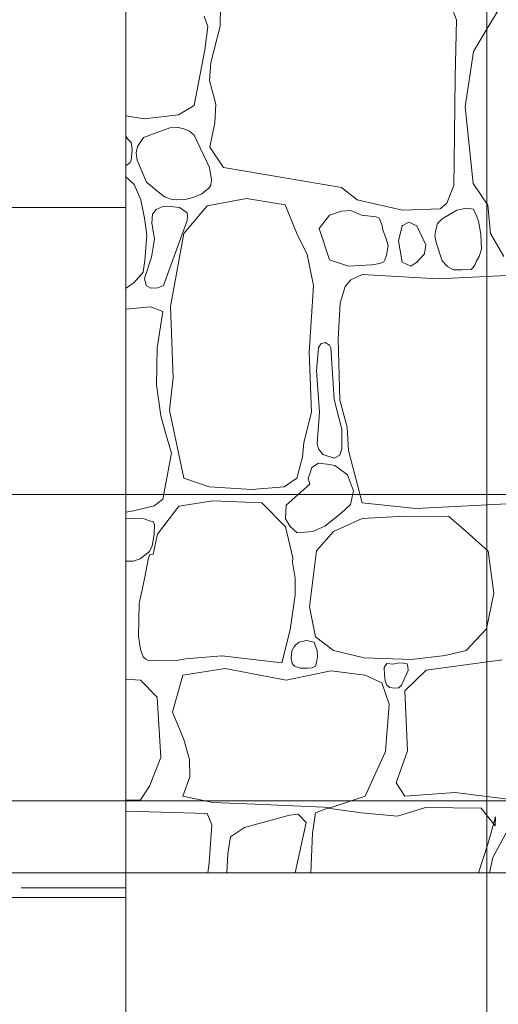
# Model space of a CAD drawing. Header units: millimetres. Extents: x -573548 to 674770, y -184010 to -47794.
# Tile 63 of 181: x 94111 to 94814, y -105771 to -104324. Entities that reach past the tile are written whole.
import ezdxf
from ezdxf.enums import TextEntityAlignment as Align

# ---------------------------------------------------------------- set-up
doc = ezdxf.new("R2010")
doc.units = ezdxf.units.MM
for name, color, linetype, lineweight in [('A.02 RZUT PIWNICY_is$0$_HATCH_Nr_pióra__18', 8, 'Continuous', 9), ('A.02 RZUT PIWNICY_is$0$OBRYS PARTERU#1_Nr_pióra__1', 8, 'Continuous', 9), ('A.02 RZUT PIWNICY_is$0$opisy inne_Nr_pióra__1', 8, 'Continuous', 9), ('A.02 RZUT PIWNICY_is$0$opisy inne_Nr_pióra__10', 8, 'Continuous', 9), ('A.02 RZUT PIWNICY_is$0$opisy inne_Nr_pióra__250', 8, 'Continuous', 9), ('A.02 RZUT PIWNICY_is$0$Structural - Bearing_Nr_pióra__21', 8, 'Continuous', 9), ('A.02 RZUT PIWNICY_is$0$Structural - Grid', 8, 'Continuous', 9), ('A.02 RZUT PIWNICY_is$0$Structural - Grid_Nr_pióra__17', 8, 'Continuous', 9)]:
    doc.layers.add(name, color=color, linetype=linetype, lineweight=lineweight)
doc.styles.add('A.02 RZUT PIWNICY_is$0$STYL_AUTOMATYCZNY_1', font='arial.ttf')

# ---------------------------------------------------------------- blocks, each defined once
blk = doc.blocks.new('*X104')
at = {"layer": 'A.02 RZUT PIWNICY_is$0$_HATCH_Nr_pióra__18'}
for p, q in [((94976.1, -104305.1), (94975.6, -104333.6)), ((95323.1, -104324.2), (95314.6, -104302.6)), ((95390.7, -104300), (95369.3, -104334.3)), ((94957.4, -104334.1), (94952.2, -104318.8)), ((95320.9, -104408.3), (95323.1, -104324.2)), ((94953.4, -104368.4), (94957.4, -104334.1)), ((94975.6, -104333.6), (94961.9, -104387.1)), ((95369.3, -104334.3), (95347.8, -104370.6)), ((94937.7, -104450), (94953.4, -104368.4)), ((95347.8, -104370.6), (95335.8, -104452)), ((94961.9, -104387.1), (94960.2, -104413.2)), ((94960.2, -104413.2), (94969.3, -104448.2)), ((95319.6, -104533.9), (95320.9, -104408.3)), ((94914.3, -104463.8), (94937.7, -104450)), ((94969.3, -104448.2), (94967.9, -104475.5)), ((95335.8, -104452), (95347.4, -104564.7)), ((94837.3, -104465.4), (94864.1, -104469.7)), ((94864.1, -104469.7), (94914.3, -104463.8)), ((94901.6, -104482.9), (94863.2, -104497)), ((94914.2, -104482.4), (94901.6, -104482.9)), ((94922.2, -104484.3), (94914.2, -104482.4)), ((94930.6, -104488), (94922.2, -104484.3)), ((94937.5, -104493.6), (94930.6, -104488)), ((94967.9, -104475.5), (94960.6, -104511.4)), ((94840.2, -104499.4), (94837.3, -104495.2)), ((94844.8, -104504.6), (94840.2, -104499.4)), ((94863.2, -104497), (94854.3, -104510.4)), ((94960, -104541.3), (94937.5, -104493.6)), ((94846.3, -104514.6), (94844.8, -104504.6)), ((94845, -104531), (94846.3, -104514.6)), ((94854.3, -104510.4), (94852.3, -104519.5)), ((94960.6, -104511.4), (94980.8, -104541.1)), ((94843, -104534.3), (94845, -104531)), ((94852.3, -104519.5), (94853.9, -104530.6)), ((94853.9, -104530.6), (94867.7, -104562.6)), ((94837.3, -104538.3), (94837.6, -104538.2)), ((94837.6, -104538.2), (94843, -104534.3)), ((94962.9, -104559.5), (94960, -104541.3)), ((94980.8, -104541.1), (95154.2, -104570.6)), ((95318.8, -104567.5), (95319.6, -104533.9)), ((94837.4, -104554.8), (94837.3, -104554.8)), ((94849.3, -104566.1), (94837.4, -104554.8)), ((94961.8, -104567.3), (94962.9, -104559.5)), ((94859.1, -104588.9), (94849.3, -104566.1)), ((94867.7, -104562.6), (94882.4, -104575.3)), ((94948.9, -104579.9), (94959, -104571.7)), ((94959, -104571.7), (94961.8, -104567.3)), ((95154.2, -104570.6), (95177.1, -104588.8)), ((95308.8, -104593.7), (95318.8, -104567.5)), ((95347.4, -104564.7), (95368.9, -104596.4)), ((94864.7, -104615.6), (94859.1, -104588.9)), ((94882.4, -104575.3), (94894, -104584.3)), ((94894, -104584.3), (94905.3, -104588.5)), ((94905.3, -104588.5), (94912.3, -104589)), ((94912.3, -104589), (94924.4, -104588.1)), ((94924.4, -104588.1), (94937, -104585.1)), ((94937, -104585.1), (94948.9, -104579.9)), ((95014.3, -104586.9), (94956.5, -104597.7)), ((95071.2, -104596), (95014.3, -104586.9)), ((95177.1, -104588.8), (95206.8, -104595.7)), ((94881.7, -104602.9), (94876.5, -104610.1)), ((94890.5, -104599.3), (94881.7, -104602.9)), ((94898.4, -104598.3), (94890.5, -104599.3)), ((94916, -104600.2), (94898.4, -104598.3)), ((94927.3, -104607.7), (94916, -104600.2)), ((94956.5, -104597.7), (94922.2, -104638.1)), ((95088.2, -104638.1), (95071.2, -104596)), ((95206.8, -104595.7), (95243.5, -104604.1)), ((95243.5, -104604.1), (95298.7, -104602.2)), ((95298.7, -104602.2), (95308.8, -104593.7)), ((95337.8, -104601), (95323.2, -104604.2)), ((95348.1, -104602.4), (95337.8, -104601)), ((95352.3, -104612.5), (95348.1, -104602.4)), ((95368.9, -104596.4), (95373, -104638.1)), ((94867.8, -104640.9), (94864.7, -104615.6)), ((94876.5, -104610.1), (94875.4, -104622.9)), ((94927.1, -104619.4), (94927.8, -104612.3)), ((94927.8, -104612.3), (94927.3, -104607.7)), ((95136.5, -104611.3), (95121.2, -104630.7)), ((95154.1, -104605.3), (95136.5, -104611.3)), ((95167.4, -104604.3), (95154.1, -104605.3)), ((95170.3, -104605.6), (95167.4, -104604.3)), ((95183.5, -104611.3), (95170.3, -104605.6)), ((95205.1, -104613.8), (95183.5, -104611.3)), ((95209.1, -104615.8), (95205.1, -104613.8)), ((95213, -104625), (95209.1, -104615.8)), ((95302, -104616.7), (95295.2, -104623.8)), ((95323.2, -104604.2), (95302, -104616.7)), ((95355.3, -104620.3), (95352.3, -104612.5)), ((94875.4, -104622.9), (94879.2, -104646.2)), ((94892.5, -104714.5), (94927.1, -104619.4)), ((95121.2, -104630.7), (95136.5, -104676.9)), ((95214.5, -104632.8), (95213, -104625)), ((95219.7, -104646.3), (95214.5, -104632.8)), ((95243, -104627), (95237.6, -104648.9)), ((95253.1, -104621.6), (95243, -104627)), ((95264.8, -104627), (95253.1, -104621.6)), ((95278, -104655.1), (95264.8, -104627)), ((95292.6, -104632.7), (95291.3, -104641.5)), ((95295.2, -104623.8), (95292.6, -104632.7)), ((95358.8, -104639.1), (95355.3, -104620.3)), ((94865.2, -104677.8), (94867.8, -104640.9)), ((94879.2, -104646.2), (94877.3, -104658.6)), ((94922.2, -104638.1), (94902.8, -104745.5)), ((95103.4, -104669.1), (95088.2, -104638.1)), ((95222.3, -104656.3), (95219.7, -104646.3)), ((95291.3, -104641.5), (95292.9, -104651.3)), ((95359.8, -104661.3), (95358.8, -104639.1)), ((95373, -104638.1), (95392.4, -104672)), ((94877.3, -104658.6), (94874.7, -104672.9)), ((95220.1, -104670.3), (95222.3, -104656.3)), ((95237.6, -104648.9), (95243, -104680.6)), ((95276, -104668.3), (95278, -104655.1)), ((95292.9, -104651.3), (95302, -104678.6)), ((95356, -104672.2), (95359.8, -104661.3)), ((94874.7, -104672.9), (94864.5, -104704.3)), ((95112.9, -104714.5), (95103.4, -104669.1)), ((95217.8, -104676.9), (95220.1, -104670.3)), ((95264.8, -104680.6), (95276, -104668.3)), ((95352.3, -104678.6), (95356, -104672.2)), ((94862.6, -104695.3), (94865.2, -104677.8)), ((95136.5, -104676.9), (95164.5, -104686.4)), ((95164.5, -104686.4), (95198.4, -104684.4)), ((95198.4, -104684.4), (95210.3, -104682.3)), ((95210.3, -104682.3), (95216.1, -104680)), ((95216.1, -104680), (95217.8, -104676.9)), ((95243, -104680.6), (95256, -104686.1)), ((95256, -104686.1), (95264.8, -104680.6)), ((95302, -104678.6), (95309.7, -104686.9)), ((95309.7, -104686.9), (95318.4, -104691.6)), ((95344.5, -104691.4), (95347.3, -104688.1)), ((95347.3, -104688.1), (95350.3, -104684.1)), ((95350.3, -104684.1), (95352.3, -104678.6)), ((94849.3, -104710.3), (94862.6, -104695.3)), ((94864.5, -104704.3), (94866.8, -104714.9)), ((95184.3, -104698.8), (95167.8, -104706.2)), ((95296.6, -104705), (95184.3, -104698.8)), ((95422.4, -104698.8), (95296.6, -104705)), ((95318.4, -104691.6), (95330.8, -104691.7)), ((95330.8, -104691.7), (95344.5, -104691.4)), ((94837.3, -104718.5), (94838.3, -104718.1)), ((94838.3, -104718.1), (94849.3, -104710.3)), ((94866.8, -104714.9), (94873.9, -104718.7)), ((94873.9, -104718.7), (94884.2, -104718.2)), ((94884.2, -104718.2), (94892.5, -104714.5)), ((95106.7, -104813.2), (95112.9, -104714.5)), ((95159.2, -104716.1), (95152.1, -104740.9)), ((95167.8, -104706.2), (95159.2, -104716.1)), ((94873.3, -104746.3), (94837.3, -104749.4)), ((94891.5, -104753.1), (94873.3, -104746.3)), ((94902.8, -104745.5), (94906.9, -104850.7)), ((95152.1, -104740.9), (95149.3, -104792.9)), ((94883, -104806.6), (94891.5, -104753.1)), ((95123.5, -104800.7), (95120.4, -104806.6)), ((95130.1, -104798.3), (95123.5, -104800.7)), ((95136.4, -104802.5), (95130.1, -104798.3)), ((95138.1, -104806.6), (95136.4, -104802.5)), ((95149.3, -104792.9), (95151.3, -104883.3)), ((94882.1, -104860.8), (94883, -104806.6)), ((95110, -104900.7), (95106.7, -104813.2)), ((95120.4, -104806.6), (95117.3, -104840.2)), ((95143.4, -104882.3), (95138.1, -104806.6)), ((95117.3, -104840.2), (95121.9, -104901)), ((94888.5, -104906.1), (94882.1, -104860.8)), ((94906.9, -104850.7), (94901.2, -104898.2)), ((95154.7, -104925.7), (95143.4, -104882.3)), ((95151.3, -104883.3), (95162.5, -104923)), ((94895.5, -104931.4), (94888.5, -104906.1)), ((94901.2, -104898.2), (94922.2, -104998.1)), ((95098.9, -104945.7), (95110, -104900.7)), ((95121.9, -104901), (95118.3, -104947)), ((94904.4, -104961.4), (94895.5, -104931.4)), ((95154.5, -104954.7), (95154.7, -104925.7)), ((95162.5, -104923), (95164.5, -104957.2)), ((95096.8, -104967.1), (95098.9, -104945.7)), ((95118.3, -104947), (95120.4, -104954.7)), ((94891.5, -105028.7), (94904.4, -104961.4)), ((95120.4, -104954.7), (95126.5, -104963.3)), ((95126.5, -104963.3), (95143.1, -104968.4)), ((95143.1, -104968.4), (95151.6, -104964.1)), ((95151.6, -104964.1), (95154.5, -104954.7)), ((95164.5, -104957.2), (95184.3, -105034.4)), ((95088.2, -104998.1), (95096.8, -104967.1)), ((95120.4, -104975.9), (95110.3, -104982.5)), ((95132.7, -104977.4), (95120.4, -104975.9)), ((95144.4, -104979.3), (95132.7, -104977.4)), ((95162.8, -104993.1), (95144.4, -104979.3)), ((95107.3, -104991.5), (95105, -104998.6)), ((95110.3, -104982.5), (95107.3, -104991.5)), ((95171.7, -105016.5), (95162.8, -104993.1)), ((94922.2, -104998.1), (94959.4, -105010.9)), ((95070, -105010.9), (95088.2, -104998.1)), ((95107.3, -105006.8), (95072.7, -105037.5)), ((95105, -104998.6), (95107.3, -105006.8)), ((94959.4, -105010.9), (95022.1, -105014.6)), ((95022.1, -105014.6), (95070, -105010.9)), ((95167, -105036.6), (95171.7, -105016.5)), ((94878.8, -105038.7), (94891.5, -105028.7)), ((94915.2, -105039), (94965.1, -105031.1)), ((94965.1, -105031.1), (95037, -105034.4)), ((95037, -105034.4), (95071.9, -105069.5)), ((95072.7, -105037.5), (95071.7, -105057.8)), ((95153.7, -105049.6), (95167, -105036.6)), ((95184.3, -105034.4), (95263.2, -105042.7)), ((95263.2, -105042.7), (95422.4, -105034.4)), ((94837.3, -105048.1), (94848.5, -105045.9)), ((94848.5, -105045.9), (94878.8, -105038.7)), ((94883.7, -105080.1), (94915.2, -105039)), ((95129.3, -105068.4), (95153.7, -105049.6)), ((94852, -105056.6), (94837.3, -105057.3)), ((94864.2, -105057.7), (94852, -105056.6)), ((94873.3, -105061), (94864.2, -105057.7)), ((94877.3, -105061.5), (94873.3, -105061)), ((94879.3, -105066), (94877.3, -105061.5)), ((94878.7, -105081), (94879.3, -105066)), ((95071.7, -105057.8), (95078.8, -105068.8)), ((95184.3, -105057.1), (95142.2, -105076.5)), ((95247.1, -105053.8), (95184.3, -105057.1)), ((95311.5, -105054.2), (95247.1, -105053.8)), ((95337.1, -105076.5), (95311.5, -105054.2)), ((94876, -105097.5), (94878.7, -105081)), ((94877.4, -105109.9), (94883.7, -105080.1)), ((95071.9, -105069.5), (95082.6, -105115.1)), ((95078.8, -105068.8), (95088.8, -105078.3)), ((95088.8, -105078.3), (95111.7, -105076.5)), ((95111.7, -105076.5), (95129.3, -105068.4)), ((95142.2, -105076.5), (95117.1, -105105)), ((95369.3, -105105.4), (95337.1, -105076.5)), ((94858, -105116.7), (94872, -105105.8)), ((94870.6, -105115.1), (94872.4, -105110.4)), ((94872, -105105.8), (94876, -105097.5)), ((94872.4, -105110.4), (94877.4, -105109.9)), ((95117.1, -105105), (95107.1, -105187.2)), ((95377.9, -105166.9), (95369.3, -105105.4)), ((94837.3, -105120), (94847.8, -105119.8)), ((94847.8, -105119.8), (94858, -105116.7)), ((94864.6, -105145.7), (94870.6, -105115.1)), ((95082.6, -105115.1), (95081.8, -105121.4)), ((95081.8, -105121.4), (95085.8, -105144.9)), ((94857, -105182.3), (94864.6, -105145.7)), ((95085.8, -105144.9), (95086.1, -105169.6)), ((95366.8, -105219.3), (95377.9, -105166.9)), ((94855.7, -105230.4), (94857, -105182.3)), ((95086.1, -105169.6), (95078.5, -105221.1)), ((95107.1, -105187.2), (95115.8, -105231.3)), ((95078.5, -105221.1), (95066.5, -105269.4)), ((95337.1, -105251.5), (95366.8, -105219.3)), ((94858.6, -105249.9), (94855.7, -105230.4)), ((95091.4, -105238.9), (95084.9, -105244.9)), ((95102.5, -105236.5), (95091.4, -105238.9)), ((95113.6, -105239), (95102.5, -105236.5)), ((95115.8, -105244.9), (95113.6, -105239)), ((95115.8, -105231.3), (95142.2, -105251.5)), ((94862.4, -105260.5), (94858.6, -105249.9)), ((95081, -105251.8), (95080.2, -105262.4)), ((95084.9, -105244.9), (95081, -105251.8)), ((95118.4, -105251.3), (95115.8, -105244.9)), ((95118.7, -105260.2), (95118.4, -105251.3)), ((95142.2, -105251.5), (95187.2, -105262.3)), ((95306.1, -105258.6), (95337.1, -105251.5)), ((94866.5, -105263.9), (94862.4, -105260.5)), ((94869.8, -105266.2), (94866.5, -105263.9)), ((94878.4, -105265.5), (94869.8, -105266.2)), ((94911.5, -105265.8), (94878.4, -105265.5)), ((94924.8, -105263.7), (94911.5, -105265.8)), ((94978.2, -105259.3), (94924.8, -105263.7)), ((95066.5, -105269.4), (94978.2, -105259.3)), ((95080.2, -105262.4), (95081.7, -105270.6)), ((95115.8, -105274.3), (95117.4, -105268.7)), ((95117.4, -105268.7), (95118.7, -105260.2)), ((95187.2, -105262.3), (95257, -105264.3)), ((95238.1, -105269.5), (95229.7, -105271.3)), ((95245, -105269.7), (95238.1, -105269.5)), ((95257, -105264.3), (95306.1, -105258.6)), ((95389.9, -105264.8), (95278.5, -105280)), ((94921, -105287.5), (94983.3, -105277.6)), ((94983.3, -105277.6), (95072.5, -105294.9)), ((95072.5, -105294.9), (95138.1, -105281.3)), ((95081.7, -105270.6), (95084.9, -105274.3)), ((95084.9, -105274.3), (95093.7, -105277.3)), ((95093.7, -105277.3), (95104.2, -105277.4)), ((95104.2, -105277.4), (95111, -105276.7)), ((95111, -105276.7), (95115.8, -105274.3)), ((95138.1, -105281.3), (95188.9, -105287.5)), ((95220.8, -105270.6), (95216.9, -105276.3)), ((95216.9, -105276.3), (95217.4, -105287.3)), ((95229.7, -105271.3), (95220.8, -105270.6)), ((95242, -105302.3), (95251.7, -105280.8)), ((95247.1, -105270.6), (95245, -105269.7)), ((95250.5, -105271.1), (95247.1, -105270.6)), ((95278.5, -105280), (95247.1, -105310.6)), ((95251.5, -105275.1), (95250.5, -105271.1)), ((95251.7, -105280.8), (95251.5, -105275.1)), ((94858.7, -105294.9), (94837.3, -105293.3)), ((94883.4, -105319.7), (94858.7, -105294.9)), ((94905.7, -105341.9), (94921, -105287.5)), ((95188.9, -105287.5), (95213.2, -105298.6)), ((95213.2, -105298.6), (95224, -105330.4)), ((95217.4, -105287.3), (95218.2, -105296.1)), ((95218.2, -105296.1), (95220.8, -105302.3)), ((95220.8, -105302.3), (95225.2, -105305.5)), ((95225.2, -105305.5), (95232.1, -105306.9)), ((95232.1, -105306.9), (95238.3, -105306)), ((95238.3, -105306), (95242, -105302.3)), ((95247.1, -105310.6), (95250.8, -105398.9)), ((94888.8, -105408.4), (94883.4, -105319.7)), ((94922.2, -105382), (94905.7, -105341.9)), ((95224, -105330.4), (95218.6, -105399.7)), ((94930.9, -105411.3), (94922.2, -105382)), ((95218.6, -105399.7), (95188.9, -105465.4)), ((95250.8, -105398.9), (95234.3, -105446)), ((94871.8, -105450.9), (94888.8, -105408.4)), ((94931.3, -105436.9), (94930.9, -105411.3)), ((94921, -105465.4), (94931.3, -105436.9)), ((94858.7, -105470.7), (94871.8, -105450.9)), ((95234.3, -105446), (95247.1, -105465.4)), ((94837.3, -105471.2), (94858.7, -105470.7)), ((94965.1, -105474.9), (94921, -105465.4)), ((95188.9, -105465.4), (95138.9, -105481.9)), ((95247.1, -105465.4), (95321, -105460)), ((95321, -105460), (95406, -105470.7)), ((95039, -105477.8), (94965.1, -105474.9)), ((95138.9, -105481.9), (95039, -105477.8)), ((95133.2, -105483.1), (95115.8, -105489.7)), ((95183.5, -105489.7), (95133.2, -105483.1)), ((95277.6, -105481.9), (95236.4, -105494.7)), ((95359.4, -105483.1), (95277.6, -105481.9)), ((95379.6, -105509.1), (95359.4, -105483.1)), ((94837.3, -105487.4), (94956.8, -105491)), ((94956.8, -105491), (94963.4, -105507.5)), ((95077.8, -105493.4), (95011.7, -105511.3)), ((95090.2, -105491.8), (95077.8, -105493.4)), ((95101.9, -105504.2), (95090.2, -105491.8)), ((95115.8, -105489.7), (95111.3, -105519.9)), ((95236.4, -105494.7), (95183.5, -105489.7)), ((95368.9, -105536), (95380, -105495.9)), ((95380, -105495.9), (95379.6, -105509.1)), ((94963.4, -105507.5), (94959.7, -105563.2)), ((95011.7, -105511.3), (94991.1, -105525.2)), ((95086.1, -105578.2), (95101.9, -105504.2)), ((94991.1, -105525.2), (94987, -105550.4)), ((95111.3, -105519.9), (95108.8, -105578.2)), ((95396.1, -105519.5), (95376.3, -105555.4)), ((95355.2, -105578.2), (95368.9, -105536)), ((94987, -105550.4), (94985.5, -105578.2)), ((95376.3, -105555.4), (95371.4, -105578.2)), ((94959.7, -105563.2), (94957.7, -105578.2))]:
    blk.add_line(p, q, dxfattribs=at)
for p in [(95243, -104627), (95264.8, -104680.6), (94866.5, -105263.9), (94866.5, -105263.9), (94978.2, -105259.3)]:
    blk.add_point(p, dxfattribs=at)
blk = doc.blocks.new('A.02 RZUT PIWNICY_is$0$Wypełnienie_13_1')
at = {"layer": 'A.02 RZUT PIWNICY_is$0$_HATCH_Nr_pióra__18'}
blk.add_blockref('*X104', (0, 0), dxfattribs=at)
blk = doc.blocks.new('A.02 RZUT PIWNICY_is$0$Standardowy znacznik osi')
at = {"layer": 'A.02 RZUT PIWNICY_is$0$Structural - Grid_Nr_pióra__17'}
blk.add_line((1000, 0), (17855.4, 0), dxfattribs=at)
at = {"layer": 'A.02 RZUT PIWNICY_is$0$Structural - Grid_Nr_pióra__17', "style": 'A.02 RZUT PIWNICY_is$0$STYL_AUTOMATYCZNY_1'}
for tag, p in [('AC_MarkerText_1_0', (5, -80)), ('AC_MarkerText_1_1', (19360.4, -80))]:
    blk.add_attdef(tag, text='', height=350, rotation=270, dxfattribs=at).set_placement(p, align=Align.TOP_CENTER)
blk = doc.blocks.new('A.02 RZUT PIWNICY_is$0$Standardowy znacznik osi_3')
at = {"layer": 'A.02 RZUT PIWNICY_is$0$Structural - Grid_Nr_pióra__17'}
blk.add_line((2962.2, 0), (40906.6, 0), dxfattribs=at)
at = {"layer": 'A.02 RZUT PIWNICY_is$0$Structural - Grid_Nr_pióra__17', "style": 'A.02 RZUT PIWNICY_is$0$STYL_AUTOMATYCZNY_1'}
for tag, p in [('AC_MarkerText_1_0', (-250, -335)), ('AC_MarkerText_1_1', (44118.7, -335))]:
    blk.add_attdef(tag, text='', height=350, rotation=180, dxfattribs=at).set_placement(p, align=Align.TOP_CENTER)
blk = doc.blocks.new('A.02 RZUT PIWNICY_is')
at = {"layer": 'A.02 RZUT PIWNICY_is$0$OBRYS PARTERU#1_Nr_pióra__1'}
blk.add_lwpolyline([(87547.3, -93022.2), (87547.3, -93622.2), (80856, -93622.2), (80856, -97482.2), (80306.7, -97482.2), (80306.7, -101132.2), (82397.3, -101132.2), (82397.3, -105082.2), (87537.3, -105082.2), (87537.3, -105471.8), (106939.7, -105472.5), (118516.4, -105372.5), (118516.4, -93022.2)], close=True, dxfattribs=at)
at = {"layer": 'A.02 RZUT PIWNICY_is$0$opisy inne_Nr_pióra__1'}
blk.add_line((94837.3, -104600.2), (94837.3, -106965.4), dxfattribs=at)
at = {"layer": 'A.02 RZUT PIWNICY_is$0$opisy inne_Nr_pióra__10'}
blk.add_line((94837.3, -105600.4), (94683.3, -105600.4), dxfattribs=at)
at = {"layer": 'A.02 RZUT PIWNICY_is$0$opisy inne_Nr_pióra__250'}
blk.add_line((94837.3, -105614.2), (94669.5, -105614.2), dxfattribs=at)
at = {"layer": 'A.02 RZUT PIWNICY_is$0$Structural - Bearing_Nr_pióra__21'}
for p, q in [((94837.3, -104600.2), (94837.3, -100928.1)), ((94637.3, -104600.2), (94837.3, -104600.2)), ((96627.2, -105578.2), (94607.3, -105578.2))]:
    blk.add_line(p, q, dxfattribs=at)
at = {"layer": 'A.02 RZUT PIWNICY_is$0$_HATCH_Nr_pióra__18'}
blk.add_blockref('A.02 RZUT PIWNICY_is$0$Wypełnienie_13_1', (0, 0), dxfattribs=at)
at = {"layer": 'A.02 RZUT PIWNICY_is$0$Structural - Grid', "zscale": 1000}
for name, p, rotation in [('A.02 RZUT PIWNICY_is$0$Standardowy znacznik osi', (95367.3, -108395.1), 90), ('A.02 RZUT PIWNICY_is$0$Standardowy znacznik osi_3', (121686.6, -105021.8), 180)]:
    blk.add_blockref(name, p, dxfattribs=dict(at, rotation=rotation))

msp = doc.modelspace()

# ---------------------------------------------------------------- block references
at = {"ltscale": 10}
msp.add_blockref('A.02 RZUT PIWNICY_is', (-570.227, 0), dxfattribs=at)

doc.saveas('drawing.dxf')
